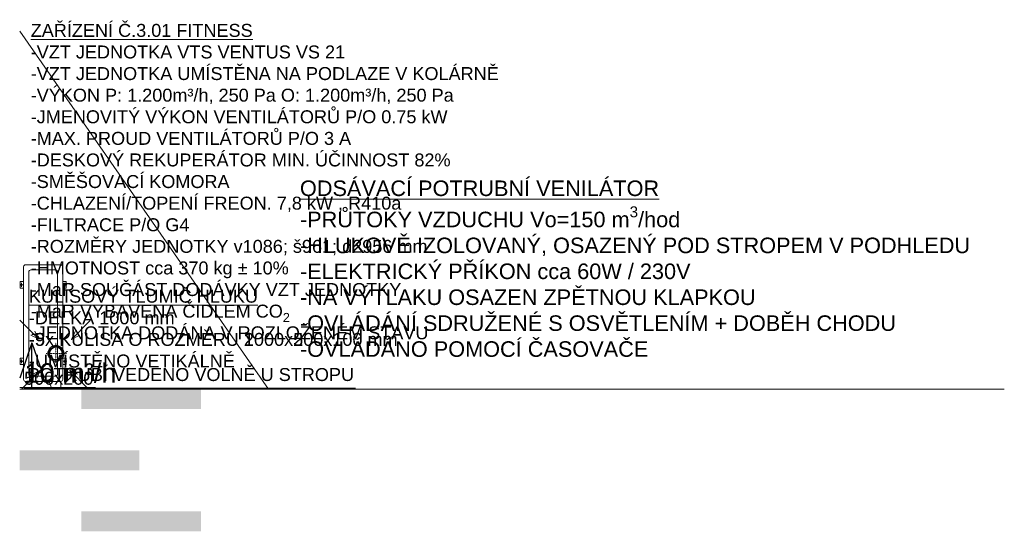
# Model space of a CAD drawing. Header units: millimetres. Extents: x 0 to 1216358, y -266558 to 2852.
# Tile 1 of 76: x 0 to 7608, y -1097 to 2852. Entities that reach past the tile are written whole.
import ezdxf

# ---------------------------------------------------------------- set-up
doc = ezdxf.new("R2010")
doc.units = ezdxf.units.MM
doc.linetypes.add('DASHED', pattern=[0.75, 0.5, -0.25])
doc.layers.get('0').update_dxf_attribs({"lineweight": 13})
for name, color, linetype, lineweight in [('1VZT - LEGENDY', 7, 'Continuous', 13), ('1VZT-POTRUBI', 4, 'Continuous', 30), ('LEGENDY', 7, 'Continuous', 9), ('szara', 9, 'Continuous', 0)]:
    doc.layers.add(name, color=color, linetype=linetype, lineweight=lineweight)
doc.styles.get("Standard").update_dxf_attribs({"font": 'arial.ttf'})

# ---------------------------------------------------------------- blocks, each defined once
blk = doc.blocks.new('*E14')
at = {"layer": 'szara', "linetype": 'Continuous', "lineweight": 0}
h = blk.add_hatch(color=256, dxfattribs=at)
h.paths.add_polyline_path([(100, 881), (0, 881), (0, 300), (100, 300)])
h.paths.add_polyline_path([(406.8, 581), (306.8, 581), (306.8, 0), (406.8, 0)])
h.paths.add_polyline_path([(713.5, 881), (613.5, 881), (613.5, 300), (713.5, 300)])
blk = doc.blocks.new('*E15')
at = {"layer": 'szara', "linetype": 'Continuous', "lineweight": 0}
h = blk.add_hatch(color=256, dxfattribs=at)
h.paths.add_polyline_path([(100, 881), (0, 881), (0, 300), (100, 300)])
h.paths.add_polyline_path([(406.8, 581), (306.8, 581), (306.8, 0), (406.8, 0)])
h.paths.add_polyline_path([(713.5, 881), (613.5, 881), (613.5, 300), (713.5, 300)])
blk = doc.blocks.new('DSDDSF')
at = {"linetype": 'DASHED', "ltscale": 0.5}
for q in [(-140516.8, 238348), (-140590.9, 238265.9), (-140516.8, 238191.8), (-140434.7, 238265.9)]:
    blk.add_line((-140516.8, 238265.9), q, dxfattribs=at)
at = {"layer": '1VZT - LEGENDY', "ltscale": 0.5}
for p, q in [((-140796.7, 238522.9), (-140651.4, 238377.7)), ((-140251.8, 238520), (-140397.1, 238374.7)), ((-140651.4, 238377.7), (-140711.3, 238406.3)), ((-140651.4, 238377.7), (-140680, 238437.6)), ((-140397.1, 238374.7), (-140368.5, 238434.6)), ((-140397.1, 238374.7), (-140337.2, 238403.3)), ((-140781.5, 237990.2), (-140636.2, 238135.5)), ((-140636.2, 238135.5), (-140696.2, 238106.9)), ((-140636.2, 238135.5), (-140664.8, 238075.6)), ((-140264, 237990.2), (-140409.3, 238135.5)), ((-140409.3, 238135.5), (-140380.7, 238075.6)), ((-140409.3, 238135.5), (-140349.4, 238106.9))]:
    blk.add_line(p, q, dxfattribs=at)
at = {"layer": '1VZT-POTRUBI', "ltscale": 0.5}
for radius in [60, 50]:
    blk.add_circle((-140516.8, 238265.9), radius, dxfattribs=at)
at = {"layer": '1VZT-POTRUBI'}
for radius, start, end in [(60, 326.44269, 213.55731), (50, 0, 180)]:
    blk.add_arc((-140516.8, 238265.9), radius, start, end, dxfattribs=at)
blk = doc.blocks.new('DSFVDSFVSDFVDFV')
for p, q in [((23564.1, 133380.5), (23594.1, 133380.5)), ((23579.1, 133395.5), (23579.1, 133365.5)), ((24154.1, 133380.5), (24184.1, 133380.5)), ((24169.1, 133395.5), (24169.1, 133365.5)), ((23424.1, 133350), (23424.1, 133078)), ((23439.1, 133365), (24309.1, 133365)), ((23464.1, 133310), (23464.1, 133118)), ((24269.1, 133325), (23479.1, 133325)), ((24284.1, 133310), (24284.1, 133118)), ((24324.1, 133350), (24384.1, 133350)), ((24324.1, 133350), (24324.1, 133078)), ((24384.1, 133350), (24384.1, 133280)), ((24324.1, 133260), (24384.1, 133280)), ((23479.1, 133103), (24269.1, 133103)), ((23439.1, 133063), (24309.1, 133063)), ((23564.1, 133047.5), (23594.1, 133047.5)), ((23579.1, 133062.5), (23579.1, 133032.5)), ((24154.1, 133047.5), (24184.1, 133047.5)), ((24169.1, 133062.5), (24169.1, 133032.5))]:
    blk.add_line(p, q)
for points in [[(23554.1, 133365), (23554.1, 133391.5), (23604.1, 133391.5), (23604.1, 133365)], [(24144.1, 133365), (24144.1, 133391.5), (24194.1, 133391.5), (24194.1, 133365)], [(23554.1, 133063), (23554.1, 133036.5), (23604.1, 133036.5), (23604.1, 133063)], [(24144.1, 133063), (24144.1, 133036.5), (24194.1, 133036.5), (24194.1, 133063)]]:
    blk.add_lwpolyline(points)
for centre in [(23579.1, 133380.5), (24169.1, 133380.5), (23579.1, 133047.5), (24169.1, 133047.5)]:
    blk.add_circle(centre, 5)
for centre, start, end in [((23439.1, 133350), 90, 180), ((23479.1, 133310), 90, 180), ((24269.1, 133310), 360, 90), ((24309.1, 133350), 360, 90), ((23439.1, 133078), 180, 270), ((23479.1, 133118), 180, 270), ((24269.1, 133118), 270, 0), ((24309.1, 133078), 270, 0)]:
    blk.add_arc(centre, 15, start, end)

msp = doc.modelspace()

# ---------------------------------------------------------------- linework, layer by layer
at = {"layer": '1VZT - LEGENDY', "ltscale": 20}
for p, q in [((1923.3, 0), (0, 2763.5, 5.7)), ((584.5, 13.6), (0, 13.6)), ((32.5, 8.2), (2594.6, 8.2)), ((1923.3, 0), (7608.2, 0)), ((2978.2, 0), (0, 0)), ((2978.2, 0), (0, 0))]:
    msp.add_line(p, q, dxfattribs=at)
at = {"layer": '1VZT - LEGENDY', "ltscale": 0.5}
msp.add_line((3880.9, 0), (0, 0), dxfattribs=at)
at = {"layer": '1VZT-POTRUBI', "ltscale": 20}
for p, q in [((94.7, 357.9), (0, 84.5)), ((94.7, 357.9), (0, 84.5)), ((94.7, 0), (94.7, 357.9)), ((94.7, 357.9), (189.5, 84.5)), ((94.7, 0), (94.7, 357.9)), ((94.7, 357.9), (189.5, 84.5))]:
    msp.add_line(p, q, dxfattribs=at)
at = {"layer": '1VZT-POTRUBI', "color": 6, "ltscale": 20}
for p, q in [((94.7, 357.9), (0, 84.5)), ((94.7, 0), (94.7, 357.9)), ((94.7, 357.9), (189.5, 84.5))]:
    msp.add_line(p, q, dxfattribs=at)

# ---------------------------------------------------------------- block references
at = {"rotation": 270}
msp.add_blockref('DSFVDSFVSDFVDFV', (-133032.5, 24384.1), dxfattribs=at)
at = {"xscale": 1.537738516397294, "yscale": 1.589103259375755, "rotation": 270}
for name in ['*E14', '*E15']:
    msp.add_blockref(name, (0, 0), dxfattribs=at)
at = {"layer": '1VZT - LEGENDY'}
msp.add_blockref('DSDDSF', (140796.7, -237990.2), dxfattribs=at)
msp.add_blockref('DSDDSF', (140796.7, -237990.2), dxfattribs=at)
msp.add_blockref('DSDDSF', (140796.7, -237990.2), dxfattribs=at)
msp.add_blockref('DSDDSF', (140796.7, -237990.2), dxfattribs=at)
msp.add_blockref('DSDDSF', (140796.7, -237990.2), dxfattribs=at)

# ---------------------------------------------------------------- texts
at = {"layer": '1VZT - LEGENDY', "lineweight": 5, "attachment_point": 1}
for s, width, insert, char_height in [('\\A1;{\\LZAŘÍZENÍ Č.3.01 FITNESS}\\P-VZT JEDNOTKA VTS VENTUS VS 21\\P-VZT JEDNOTKA UMÍSTĚNA NA PODLAZE V KOLÁRNĚ\\P-VÝKON P: 1.200m³/h, 250 Pa O: 1.200m³/h, 250 Pa\\P-JMENOVITÝ VÝKON VENTILÁTORŮ P/O 0.75 kW\\P-MAX. PROUD VENTILÁTORŮ P/O 3 A\\P-DESKOVÝ REKUPERÁTOR MIN. ÚČINNOST 82%\\P-SMĚŠOVACÍ KOMORA \\P-CHLAZENÍ/TOPENÍ FREON. 7,8 kW , R410a\\P-FILTRACE P/O G4\\P-ROZMĚRY JEDNOTKY v1086; š961; d2956 mm\\P-HMOTNOST cca 370 kg %%P 10%\\P-MaR SOUČÁST DODÁVKY VZT JEDNOTKY\\P-MaR VYBAVENA ČIDLEM CO{\\H0.7x;\\S^ 2;}\\P-JEDNOTKA DODÁNA V ROZLOŽENÉM STAVU', 7941.607, (85.1, 2819.3), 100), ('\\A1;{\\LODSÁVACÍ POTRUBNÍ VENILÁTOR\\P}-PRŮTOKY VZDUCHU Vo=150 m{\\H0.7x;\\S3^ ;}/hod{\\L\\P}-HLUKOVĚ IZOLOVANÝ, OSAZENÝ POD STROPEM V PODHLEDU\\P-ELEKTRICKÝ PŘÍKON cca 60W / 230V\\P-NA VÝTLAKU OSAZEN ZPĚTNOU KLAPKOU\\P-OVLÁDÁNÍ SDRUŽENÉ S OSVĚTLENÍM + DOBĚH CHODU\\P-OVLÁDÁNO POMOCÍ ČASOVAČE', 7941.607, (2165.5, 1610.6), 120), ('{\\LKULISOVÝ TLUMIČ HLUKU\\P}-DÉLKA 1000 mm\\P-9x KULISA O ROZMĚRU 1000x500x100 mm\\P-UMÍSTĚNO VETIKÁLNĚ', 7941.607, (71.4, 767.4), 100), ('{\\LKULISOVÝ TLUMIČ HLUKU\\P}-DÉLKA 1000 mm\\P-5x KULISA O ROZMĚRU 2000x200x100 mm\\P-UMÍSTĚNO VETIKÁLNĚ', 7941.607, (71.4, 767.4), 100), ('\\A1;POTRUBÍ VEDENO VOLNĚ U STROPU', 4240.618, (61.2, 162.8), 100), ('\\A1;500x200', 4240.618, (34, 134.2), 100)]:
    msp.add_mtext_dynamic_manual_height_columns(s, width=width, gutter_width=12.5, heights=[0], dxfattribs=dict(at, insert=insert, char_height=char_height))
at = {"layer": 'LEGENDY', "lineweight": 5, "insert": (37, 47.5), "char_height": 150, "attachment_point": 7}
msp.add_mtext_dynamic_manual_height_columns('10 m³/h', width=1517.357, gutter_width=12.5, heights=[0], dxfattribs=at)

doc.saveas('drawing.dxf')
